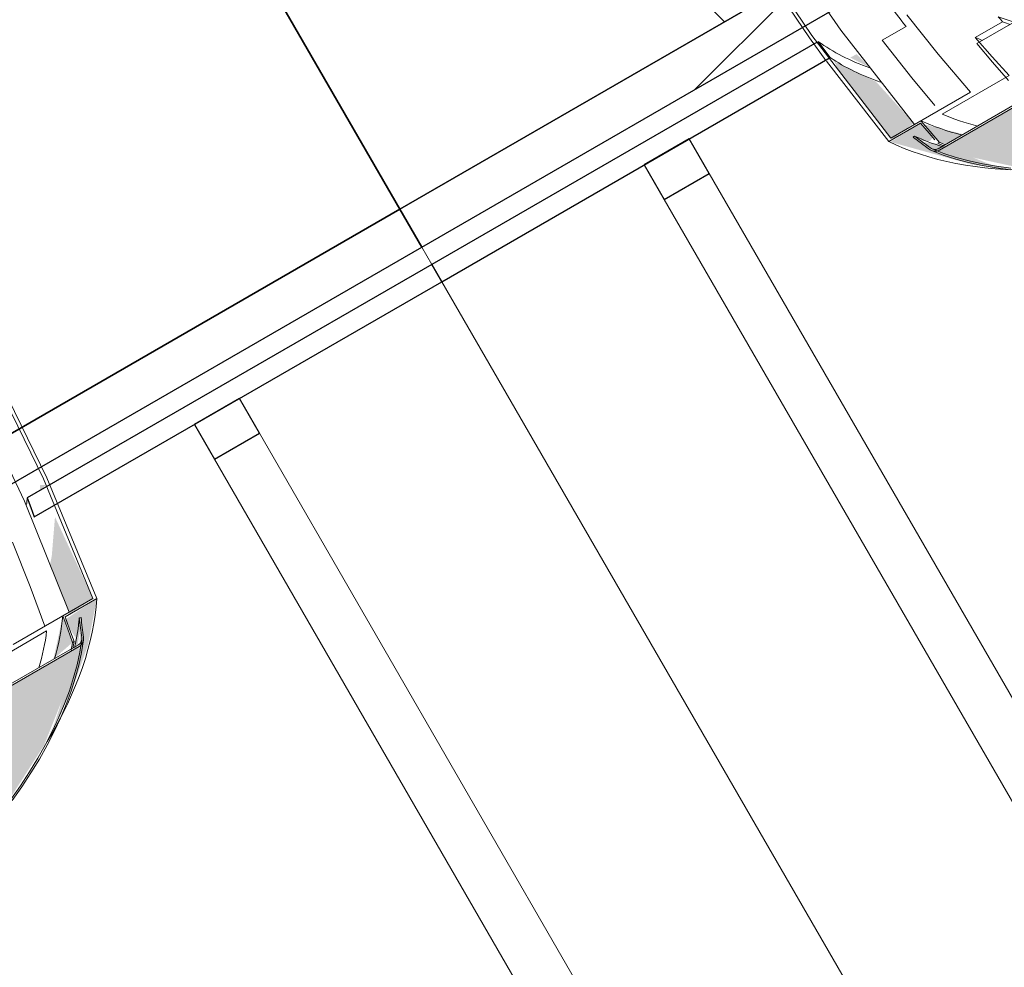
# Model space of a CAD drawing. Header units: centimetres. Extents: x 6036 to 22185, y 5782 to 11383.
# Tile 196 of 256: x 19527 to 19584, y 7191 to 7246. Entities that reach past the tile are written whole.
import ezdxf

# ---------------------------------------------------------------- set-up
doc = ezdxf.new("R2010")
doc.units = ezdxf.units.CM
doc.layers.add('A-GENM', color=13, linetype='Continuous', lineweight=9)
doc.layers.add('S-BEAM', color=12, linetype='Continuous', lineweight=9)

# ---------------------------------------------------------------- blocks, each defined once
blk = doc.blocks.new('GEMO_PanelElewacyjny_OknaGoradDol_Nowe - GEMO_PanelElewacyjny_Standard_240_-V266-7-02 ZestMeble')
at = {"layer": 'S-BEAM'}
h = blk.add_hatch(dxfattribs=at)
h.set_pattern_fill('FP_24', color=256, style=0, pattern_type=2)
h.set_pattern_definition([(15, (-9643.627, -3160.18), (-7.76457, 28.977775), [])])
h.paths.add_polyline_path([(-120, -445.257), (-92.5, -445.257), (-92.729, -442.717), (-120, -442.717)])
h.paths.add_polyline_path([(-120, -413.156), (-93.1, -413.156), (-93.1, -410.616), (-120, -410.616)])
h.paths.add_polyline_path([(-27.5, -445.257), (27.5, -445.257), (27.271, -442.717), (-27.271, -442.717), (-27.383, -444.033)])
h.paths.add_polyline_path([(-26.9, -413.156), (26.9, -413.156), (26.9, -410.616), (-26.9, -410.616)])
h.paths.add_polyline_path([(92.5, -445.257), (120, -445.257), (120, -442.717), (92.729, -442.717), (92.621, -443.989)])
h.paths.add_polyline_path([(93.1, -413.156), (120, -413.156), (120, -410.616), (93.1, -410.616)])
h = blk.add_hatch(dxfattribs=at)
h.set_pattern_fill('FP_23', color=256, style=0, pattern_type=2)
h.set_pattern_definition([(15, (-9643.63, -3160.18), (-19.41143, 72.44444), []), (105, (-9643.63, -3160.18), (-72.44444, -19.41143), [])])
h.paths.add_polyline_path([(-120, -442.717), (-92.729, -442.717), (-93.1, -433.266), (-93.1, -413.156), (-120, -413.156), (-120, -428.526)])
h.paths.add_polyline_path([(-27.271, -442.717), (27.271, -442.717), (26.9, -433.266), (26.9, -413.156), (-26.9, -413.156), (-26.993, -438.006)])
h.paths.add_polyline_path([(92.729, -442.717), (120, -442.717), (120, -413.156), (93.1, -413.156), (93.007, -438.006)])
at = {"layer": 'S-BEAM', "lineweight": 25}
for p, q in [((120, -442.717), (120, -413.156)), ((92.729, -442.717), (120, -442.717)), ((120, -442.717), (92.729, -442.717)), ((120, -445.257), (120, -442.717)), ((92.5, -445.257), (120, -445.257)), ((120, -446.412), (93.008, -446.412)), ((120, -447.566), (120, -446.412)), ((92.805, -447.566), (120, -447.566)), ((106.5, -447.566), (103.5, -447.566)), ((103.5, -447.566), (103.5, -449.876)), ((106.5, -449.876), (106.5, -447.566)), ((103.5, -449.876), (106.5, -449.876))]:
    blk.add_line(p, q, dxfattribs=at)
at = {"layer": 'S-BEAM'}
for p, q in [((120, -445.257), (120, -446.412)), ((120, -447.566), (120, -529.839)), ((103.5, -532.148), (103.5, -449.876)), ((106.5, -449.876), (106.5, -532.148))]:
    blk.add_line(p, q, dxfattribs=at)
at = {"layer": 'S-BEAM', "lineweight": 25, "flags": 128}
blk.add_lwpolyline([(93.008, -446.412), (92.908, -446.99), (92.805, -447.566)], dxfattribs=at)
at = {"layer": 'S-BEAM'}
blk.add_ellipse((57.85, -440.41), major_axis=(37.15, 0), ratio=0.5, start_param=5.936439, end_param=5.954197, dxfattribs=at)
blk = doc.blocks.new('GEMO_PanelElewacyjny_OknaGoradDol_Nowe - GEMO_PanelElewacyjny_Standard_240_-V295-7-02 ZestMeble')
at = {"layer": 'S-BEAM'}
h = blk.add_hatch(dxfattribs=at)
h.set_pattern_fill('FP_4', color=256, style=0, pattern_type=2)
h.set_pattern_definition([(15, (-9883.627, -3160.18), (-7.76457, 28.977775), [])])
h.paths.add_polyline_path([(-120, -445.257), (-92.5, -445.257), (-92.729, -442.717), (-120, -442.717)])
h.paths.add_polyline_path([(-120, -413.156), (-93.1, -413.156), (-93.1, -410.616), (-120, -410.616)])
h.paths.add_polyline_path([(-27.5, -445.257), (27.5, -445.257), (27.271, -442.717), (-27.271, -442.717), (-27.379, -443.989)])
h.paths.add_polyline_path([(-26.9, -413.156), (26.9, -413.156), (26.9, -410.616), (-26.9, -410.616)])
h.paths.add_polyline_path([(92.5, -445.257), (120, -445.257), (120, -442.717), (92.729, -442.717), (92.621, -443.989)])
h.paths.add_polyline_path([(93.1, -413.156), (120, -413.156), (120, -410.616), (93.1, -410.616), (93.1, -411.715)])
h = blk.add_hatch(dxfattribs=at)
h.set_pattern_fill('FP_3', color=256, style=0, pattern_type=2)
h.set_pattern_definition([(15, (-9883.63, -3160.18), (-19.41143, 72.44444), []), (105, (-9883.63, -3160.18), (-72.44444, -19.41143), [])])
h.paths.add_polyline_path([(-120, -442.717), (-92.729, -442.717), (-93.1, -430.762), (-93.1, -413.156), (-120, -413.156), (-120, -440.541)])
h.paths.add_polyline_path([(-27.271, -442.717), (27.271, -442.717), (26.9, -433.266), (26.9, -413.156), (-26.9, -413.156), (-26.993, -438.006)])
h.paths.add_polyline_path([(92.729, -442.717), (120, -442.717), (120, -413.156), (93.1, -413.156), (93.007, -438.006)])
at = {"layer": 'S-BEAM', "lineweight": 25}
for p, q in [((-120, -413.156), (-120, -442.717)), ((-120, -442.717), (-92.729, -442.717)), ((-120, -442.717), (-120, -445.257)), ((-92.729, -442.717), (-120, -442.717)), ((-120, -445.257), (-92.5, -445.257)), ((-120, -446.412), (-120, -447.566)), ((-94.307, -446.412), (-120, -446.412)), ((-120, -447.566), (-94.094, -447.566)), ((-103.5, -447.566), (-106.5, -447.566)), ((-106.5, -447.566), (-106.5, -449.876)), ((-103.5, -449.876), (-103.5, -447.566)), ((-106.5, -449.876), (-103.5, -449.876))]:
    blk.add_line(p, q, dxfattribs=at)
at = {"layer": 'S-BEAM'}
for p, q in [((-120, -446.412), (-120, -445.257)), ((-120, -529.839), (-120, -447.566)), ((-106.5, -532.148), (-106.5, -449.876)), ((-103.5, -449.876), (-103.5, -532.148))]:
    blk.add_line(p, q, dxfattribs=at)
at = {"layer": 'S-BEAM', "lineweight": 25, "flags": 128}
blk.add_lwpolyline([(-94.094, -447.566), (-94.162, -446.99), (-94.228, -446.412)], dxfattribs=at)
at = {"layer": 'S-BEAM'}
for centre, start_param, end_param in [((-62.85, -442.91), 3.361165, 3.545071), ((-62.85, -443.776), 3.379603, 3.555221)]:
    blk.add_ellipse(centre, major_axis=(32.15, 0), ratio=0.5, start_param=start_param, end_param=end_param, dxfattribs=at)
blk = doc.blocks.new('okno - okno-V361-7-02 ZestMeble')
at = {"layer": 'A-GENM'}
h = blk.add_hatch(color=256, dxfattribs=at)
h.paths.add_polyline_path([(7077.683, 7211.76), (7079.087, 7212.703), (7076.895, 7217.409), (7076.709, 7215.172), (7076.61, 7214.653), (7077.715, 7211.912)])
h.paths.add_polyline_path([(7076.038, 7218.943), (7076.373, 7219.257), (7076.021, 7219.257)])
h = blk.add_hatch(color=256, dxfattribs=at)
h.paths.add_polyline_path([(7028.425, 7177.471), (7027.163, 7177.74), (7022.986, 7179.151), (7023.517, 7179.14), (7023.737, 7179.428), (7022.969, 7180.171), (7021.14, 7179.114), (7025.962, 7177.773), (7028.203, 7177.498)])
h.paths.add_polyline_path([(7076.361, 7204.422), (7077.899, 7207.473), (7078.803, 7210.03), (7079.31, 7212.699), (7077.438, 7211.45), (7078.059, 7210.467), (7078.369, 7211.005), (7078.292, 7209.842), (7076.875, 7205.504), (7076.6, 7204.925)])
for points in [[(7076.805, 7209.194), (7077.899, 7210.151), (7077.349, 7211.7), (7076.913, 7209.692)], [(7077.543, 7207.009), (7077.899, 7208.236), (7078.369, 7211.005), (7078.175, 7211.005), (7077.576, 7207.138)], [(7030.809, 7177.447), (7035.257, 7177.808), (7040.437, 7178.954), (7043.848, 7180.005), (7051.867, 7183.691), (7058.897, 7187.686), (7063.215, 7190.433), (7067.185, 7193.479), (7072.814, 7199.168), (7073.631, 7200.105), (7076.261, 7204.213), (7077.842, 7208.17), (7078.292, 7209.919), (7073.829, 7207.342), (7072.651, 7204.213), (7070.914, 7201.274), (7068.396, 7198.154), (7062.911, 7193.253), (7061.681, 7192.283), (7051.824, 7186.337), (7046.424, 7183.691), (7040.437, 7181.644), (7039.193, 7181.293), (7035.232, 7180.673), (7031.632, 7180.636), (7028.519, 7181.183), (7024.056, 7178.606), (7028.519, 7177.631)]]:
    blk.add_hatch(color=256, dxfattribs=at).paths.add_polyline_path(points)
at = {"layer": 'A-GENM', "lineweight": 18}
for p, q in [((7079.087, 7212.703), (7077.349, 7211.7)), ((7077.481, 7211.643), (7079.31, 7212.699)), ((7074.482, 7210.045), (7077.715, 7211.912)), ((7072.547, 7208.591), (7076.41, 7210.822)), ((7078.253, 7210.03), (7073.795, 7207.456)), ((7073.829, 7207.342), (7078.292, 7209.919)), ((7077.899, 7210.151), (7077.992, 7210.205))]:
    blk.add_line(p, q, dxfattribs=at)
at = {"layer": 'A-GENM', "lineweight": 18, "flags": 128}
for points in [[(7072.886, 7226.457), (7076.225, 7219.614), (7079.087, 7212.703)], [(7079.31, 7212.699), (7076.426, 7219.663), (7073.06, 7226.557)], [(7077.715, 7211.912), (7075.133, 7218.318), (7072.114, 7224.678)], [(7076.311, 7211.099), (7075.465, 7213.385), (7074.441, 7215.951)], [(7077.349, 7211.7), (7077.628, 7210.925), (7077.899, 7210.151)], [(7077.992, 7210.205), (7077.739, 7210.923), (7077.481, 7211.643)], [(7078.399, 7211.6), (7078.349, 7211.588), (7078.3, 7211.577)]]:
    blk.add_lwpolyline(points, dxfattribs=at)
at = {"layer": 'A-GENM', "flags": 128}
for points in [[(7078.435, 7210.326), (7078.324, 7209.605), (7078.17, 7208.871), (7077.972, 7208.126), (7077.731, 7207.37), (7077.449, 7206.604), (7077.124, 7205.831), (7076.759, 7205.05), (7076.352, 7204.263), (7075.906, 7203.471), (7075.421, 7202.676), (7074.898, 7201.878), (7074.337, 7201.079)], [(7078.534, 7210.314), (7078.423, 7209.587), (7078.267, 7208.848), (7078.068, 7208.098), (7077.826, 7207.337), (7077.542, 7206.568), (7077.216, 7205.79), (7076.848, 7205.006), (7076.44, 7204.215), (7075.993, 7203.42), (7075.506, 7202.622), (7074.981, 7201.822), (7074.418, 7201.02)]]:
    blk.add_lwpolyline(points, dxfattribs=at)
at = {"layer": 'A-GENM', "lineweight": 18}
for centre, radius, start, end in [((6982.366, 7199.571), 96.682, 6.44994, 7.13318), ((6982.095, 7199.516), 97.059, 6.47137, 7.15186)]:
    blk.add_arc(centre, radius, start, end, dxfattribs=at)
at = {"layer": 'A-GENM'}
for centre, major_axis, start_param, end_param in [((7050.169, 7201.703), (28.016, 16.175), 5.553836, 5.965846), ((7050.126, 7201.778), (26.197, 15.125), 5.806952, 5.944981), ((7050.876, 7201.579), (26.391, 15.237), 5.850091, 5.945093), ((7050.767, 7201.768), (24.708, 14.265), 5.801588, 5.926484), ((7050.732, 7200.728), (26.197, 15.125), 5.891535, 5.91651), ((7050.732, 7200.728), (26.284, 15.175), 5.897117, 5.917775)]:
    blk.add_ellipse(centre, major_axis=major_axis, ratio=0.5, start_param=start_param, end_param=end_param, dxfattribs=at)
at = {"layer": 'A-GENM', "lineweight": 18}
for points, knots in [([(7078.436, 7210.432), (7078.442, 7210.38), (7078.437, 7210.302), (7078.404, 7210.203), (7078.367, 7210.135), (7078.317, 7210.075), (7078.276, 7210.044), (7078.253, 7210.03)], [0, 0, 0, 0, 0.333333, 0.5, 0.666667, 0.833333, 1, 1, 1, 1]), ([(7078.292, 7209.919), (7078.322, 7209.937), (7078.377, 7209.978), (7078.444, 7210.059), (7078.493, 7210.15), (7078.537, 7210.282), (7078.543, 7210.386), (7078.535, 7210.455)], [0, 0, 0, 0, 0.166667, 0.333333, 0.5, 0.666667, 1, 1, 1, 1])]:
    blk.add_open_spline(points, degree=3, knots=knots, dxfattribs=at)
blk = doc.blocks.new('okno - okno-V374-7-02 ZestMeble')
at = {"layer": 'A-GENM'}
h = blk.add_hatch(color=256, dxfattribs=at)
h.paths.add_polyline_path([(7132.348, 7237.471), (7131.086, 7237.74), (7126.909, 7239.151), (7127.44, 7239.14), (7127.66, 7239.428), (7126.892, 7240.171), (7125.156, 7239.082), (7129.885, 7237.773), (7132.126, 7237.498)])
h.paths.add_polyline_path([(7180.284, 7264.422), (7181.822, 7267.473), (7182.715, 7269.969), (7183.233, 7272.699), (7181.362, 7271.45), (7181.982, 7270.467), (7182.292, 7271.005), (7182.215, 7269.842), (7180.798, 7265.504), (7180.523, 7264.925)])
for points in [[(7134.732, 7237.447), (7140.184, 7238.005), (7143.198, 7238.596), (7147.771, 7240.005), (7153.806, 7242.656), (7162.82, 7247.686), (7167.138, 7250.433), (7171.108, 7253.479), (7176.737, 7259.168), (7177.589, 7260.157), (7179.842, 7263.492), (7181.411, 7266.795), (7182.215, 7269.919), (7177.589, 7266.896), (7175.796, 7262.896), (7174.837, 7261.274), (7172.32, 7258.154), (7169.205, 7255.121), (7165.121, 7251.973), (7155.747, 7246.337), (7151.558, 7244.174), (7147.299, 7242.474), (7143.116, 7241.293), (7139.155, 7240.673), (7133.95, 7240.918), (7132.442, 7241.183), (7127.979, 7238.606), (7132.442, 7237.631), (7133.95, 7237.51)], [(7128.353, 7238.955), (7129.351, 7239.531), (7127.088, 7240.102), (7127.979, 7239.061)], [(7130.874, 7237.799), (7127.979, 7238.967), (7127.013, 7239.072), (7127.979, 7238.587), (7130.593, 7237.824)]]:
    blk.add_hatch(color=256, dxfattribs=at).paths.add_polyline_path(points)
h = blk.add_hatch(color=256, dxfattribs=at)
h.paths.add_polyline_path([(7125.315, 7239.26), (7126.488, 7240.171), (7124.315, 7242.571), (7121.903, 7243.748), (7122.104, 7243.305), (7125.171, 7239.31)])
h.paths.add_polyline_path([(7123.976, 7243.38), (7123.204, 7244.161), (7122.829, 7243.96), (7123.614, 7243.563)])
at = {"layer": 'A-GENM', "lineweight": 18}
for p, q in [((7175.796, 7271.136), (7130.135, 7244.773)), ((7126.053, 7245.75), (7124.681, 7244.958)), ((7130.047, 7245.122), (7131.626, 7246.034)), ((7121.455, 7243.749), (7125.063, 7239.114)), ((7128.139, 7240.688), (7132.002, 7242.918)), ((7126.542, 7240.102), (7129.775, 7241.968)), ((7132.361, 7241.269), (7127.902, 7238.695)), ((7127.979, 7238.606), (7132.442, 7241.183)), ((7125.063, 7239.114), (7126.892, 7240.171)), ((7126.909, 7240.313), (7125.171, 7239.31)), ((7127.882, 7239.008), (7127.975, 7239.062))]:
    blk.add_line(p, q, dxfattribs=at)
at = {"layer": 'A-GENM', "lineweight": 18, "flags": 128}
for points in [[(7116.186, 7251.456), (7120.474, 7245.094), (7121.421, 7243.794)], [(7125.171, 7239.31), (7120.616, 7245.243), (7116.36, 7251.556)], [(7118.287, 7251.336), (7122.285, 7245.541), (7126.542, 7240.102)], [(7123.888, 7248.633), (7124.821, 7247.365), (7125.768, 7246.119)], [(7129.775, 7241.968), (7127.911, 7244.161), (7126.088, 7246.44)], [(7131.626, 7246.034), (7131.5, 7246.178), (7131.373, 7246.322)], [(7125.768, 7246.119), (7125.91, 7245.934), (7126.053, 7245.75)], [(7132.002, 7242.918), (7131.019, 7244.006), (7130.047, 7245.122)], [(7124.681, 7244.958), (7126.391, 7242.787), (7127.712, 7241.19)], [(7130.135, 7244.773), (7131.045, 7243.691), (7131.965, 7242.63)], [(7126.892, 7240.171), (7127.386, 7239.587), (7127.715, 7239.202)], [(7127.975, 7239.062), (7127.44, 7239.684), (7126.909, 7240.313)], [(7126.54, 7239.428), (7126.505, 7239.391), (7126.471, 7239.354)]]:
    blk.add_lwpolyline(points, dxfattribs=at)
at = {"layer": 'A-GENM', "flags": 128}
for points in [[(7127.516, 7238.593), (7128.201, 7238.327), (7128.919, 7238.092), (7129.668, 7237.89), (7130.448, 7237.719), (7131.257, 7237.58), (7132.093, 7237.474)], [(7127.555, 7238.686), (7128.235, 7238.421), (7128.948, 7238.188), (7129.692, 7237.987), (7130.467, 7237.817), (7131.271, 7237.679), (7132.104, 7237.573)]]:
    blk.add_lwpolyline(points, dxfattribs=at)
at = {"layer": 'A-GENM', "lineweight": 18}
for centre, radius, start, end in [((7185.087, 7316.713), 97.059, 232.84814, 233.52863), ((7184.904, 7316.506), 96.682, 232.86682, 233.55006)]:
    blk.add_arc(centre, radius, start, end, dxfattribs=at)
at = {"layer": 'A-GENM'}
for centre, major_axis, start_param, end_param in [((7147.577, 7260.487), (19.659, 11.35), 3.517393, 3.589015), ((7147.718, 7260.243), (19.659, 11.35), 3.526292, 3.560825), ((7147.718, 7260.243), (21.131, 12.2), 3.498239, 3.529953), ((7148.801, 7258.368), (24.708, 14.265), 3.498294, 3.62319), ((7149.113, 7258.928), (26.197, 15.125), 3.479797, 3.617826), ((7148.91, 7258.179), (26.391, 15.237), 3.479685, 3.574687), ((7149.156, 7258.853), (28.016, 16.175), 3.458932, 3.870942), ((7149.719, 7257.878), (26.284, 15.175), 3.507003, 3.527661), ((7149.719, 7257.878), (26.197, 15.125), 3.508268, 3.529006)]:
    blk.add_ellipse(centre, major_axis=major_axis, ratio=0.5, start_param=start_param, end_param=end_param, dxfattribs=at)
at = {"layer": 'A-GENM', "lineweight": 18}
for points, knots in [([(7127.902, 7238.695), (7127.879, 7238.682), (7127.832, 7238.662), (7127.755, 7238.649), (7127.677, 7238.651), (7127.575, 7238.672), (7127.505, 7238.707), (7127.463, 7238.738)], [0, 0, 0, 0, 0.166667, 0.333333, 0.5, 0.666667, 1, 1, 1, 1]), ([(7127.394, 7238.663), (7127.45, 7238.622), (7127.543, 7238.576), (7127.679, 7238.547), (7127.783, 7238.545), (7127.886, 7238.562), (7127.949, 7238.589), (7127.979, 7238.606)], [0, 0, 0, 0, 0.333333, 0.5, 0.666667, 0.833333, 1, 1, 1, 1])]:
    blk.add_open_spline(points, degree=3, knots=knots, dxfattribs=at)

msp = doc.modelspace()

# ---------------------------------------------------------------- block references
at = {"layer": 'A-GENM'}
for name in ['okno - okno-V374-7-02 ZestMeble', 'okno - okno-V361-7-02 ZestMeble']:
    msp.add_blockref(name, (12452.319, 0), dxfattribs=at)
at = {"layer": 'S-BEAM', "rotation": 29.99999999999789}
for name, p in [('GEMO_PanelElewacyjny_OknaGoradDol_Nowe - GEMO_PanelElewacyjny_Standard_240_-V295-7-02 ZestMeble', (19431.701, 7678.61)), ('GEMO_PanelElewacyjny_OknaGoradDol_Nowe - GEMO_PanelElewacyjny_Standard_240_-V266-7-02 ZestMeble', (19223.855, 7558.61))]:
    msp.add_blockref(name, p, dxfattribs=at)

doc.saveas('drawing.dxf')
